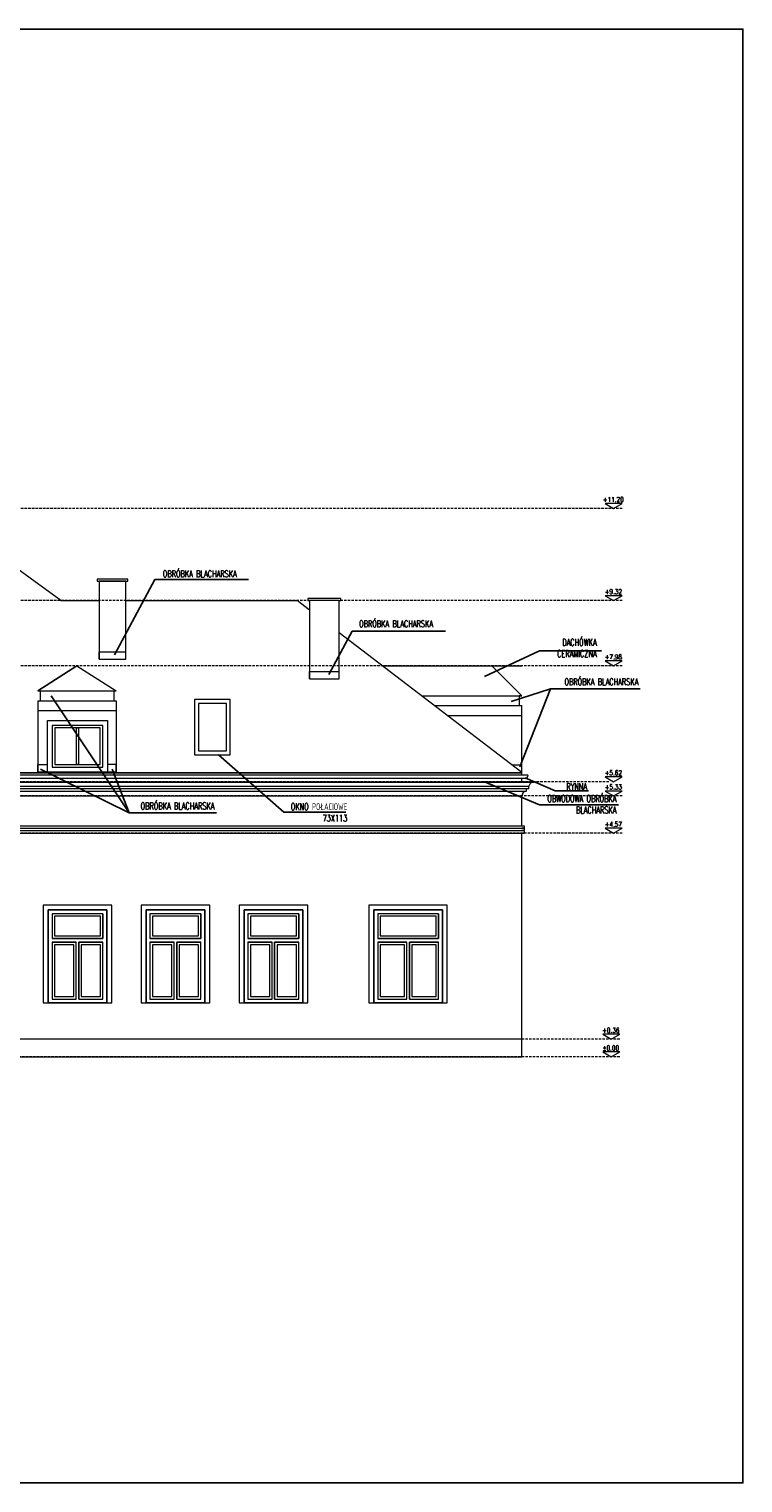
# Model space of a CAD drawing. Header units: millimetres. Extents: x 7740 to 32518, y 10334 to 16936.
# Tile 11 of 16: x 27437 to 28895, y 13966 to 16936. Entities that reach past the tile are written whole.
import ezdxf
from ezdxf.enums import TextEntityAlignment as Align

# ---------------------------------------------------------------- set-up
doc = ezdxf.new("R2010")
doc.units = ezdxf.units.MM
doc.linetypes.add('HIDDEN', pattern=[0.375, 0.25, -0.125])
doc.layers.get('0').update_dxf_attribs({"color": 9})
for name, color, linetype, lineweight in [('!MODUS_OPIS', 9, 'Continuous', 13), ('Opis', 9, 'Continuous', 25), ('Widok', 9, 'Continuous', 15)]:
    doc.layers.add(name, color=color, linetype=linetype, lineweight=lineweight)
doc.styles.add('TXT', font='simplex.shx', dxfattribs={"width": 0.8})

msp = doc.modelspace()

# ---------------------------------------------------------------- linework, layer by layer
at = {"layer": '!MODUS_OPIS', "linetype": 'HIDDEN', "ltscale": 20}
for points in [[(28648.1, 15956.6), (24932.6, 15956.6)], [(28648.1, 15768.3), (24932.6, 15768.3)], [(28648.1, 15635), (24932.6, 15635)], [(28621.1, 15398.3), (26222, 15398.3)], [(28648.1, 15369.3), (26222, 15369.3)], [(28648.1, 15293.3), (26222, 15293.3)], [(28643.1, 14872.3), (24927.6, 14872.3)], [(28643.1, 14836.3), (24927.6, 14836.3)]]:
    msp.add_lwpolyline(points, dxfattribs=at)
at = {"layer": '!MODUS_OPIS'}
for points in [[(28630.8, 15956.6), (28648.1, 15966.6), (28613.5, 15966.6)], [(28630.8, 15768.3), (28648.1, 15778.3), (28613.5, 15778.3)], [(28630.8, 15635), (28648.1, 15645), (28613.5, 15645)], [(28630.8, 15398.3), (28648.1, 15408.3), (28613.5, 15408.3)], [(28630.8, 15369.3), (28648.1, 15379.3), (28613.5, 15379.3)], [(28630.8, 15293.3), (28648.1, 15303.3), (28613.5, 15303.3)], [(28625.8, 14872.3), (28643.1, 14882.3), (28608.5, 14882.3)], [(28625.8, 14836.3), (28643.1, 14846.3), (28608.5, 14846.3)]]:
    msp.add_lwpolyline(points, close=True, dxfattribs=at)
for points in [[(24694.7, 14835.8), (24694.7, 16935.8), (28894.7, 16935.8), (28894.7, 13965.8), (24694.7, 13965.8), (24694.7, 16935.8)], [(25837.8, 15416.3), (28443.1, 15416.3)]]:
    msp.add_lwpolyline(points)
at = {"layer": 'Opis', "ltscale": 0.7}
for points in [[(27693.9, 15811.3), (27611.4, 15657.2)], [(27885.2, 15811.3), (27693.9, 15811.3)], [(28097.2, 15706.1), (28049.6, 15617.2)], [(28287.7, 15706.1), (28097.2, 15706.1)], [(28367.2, 15612.9), (28479.2, 15665.4), (28605.8, 15665.4)], [(27641.4, 15334.8), (27482.6, 15573.8)], [(28501.9, 15588), (28421.7, 15561.9)], [(28501.9, 15588), (28439.2, 15428.8)], [(28501.9, 15588), (28501.9, 15588), (28684.9, 15588)], [(27823.8, 15453.3), (27957.5, 15335.9), (28084.1, 15335.9)], [(27641.4, 15334.8), (27460.6, 15423.7)], [(27606.9, 15424), (27641.4, 15334.8), (27819.8, 15334.8)], [(28367.2, 15398.3), (28479.2, 15351.3), (28640.5, 15351.3)], [(28511.7, 15379.9), (28449.9, 15406.1)], [(28511.7, 15379.9), (28511.7, 15379.9), (28579.4, 15379.9)]]:
    msp.add_lwpolyline(points, dxfattribs=at)
at = {"layer": 'Widok'}
for p, q in [((27504, 15146.3), (27466.1, 15146.3)), ((27466.1, 15146.3), (27466.1, 14946.3)), ((27476.1, 14946.3), (27476.1, 15136.3)), ((27476.1, 15136.3), (27504, 15136.3)), ((27504, 15136.3), (27476.1, 15136.3)), ((27476.1, 15136.3), (27476.1, 14946.3)), ((27504, 15128.3), (27484.1, 15128.3)), ((27484.1, 15128.3), (27484.1, 15078.3)), ((27504, 15128.3), (27484.1, 15128.3)), ((27484.1, 15128.3), (27484.1, 15078.3)), ((27504, 15123.3), (27489.1, 15123.3)), ((27489.1, 15123.3), (27489.1, 15083.3)), ((27557.6, 15146.3), (27504, 15146.3)), ((27504, 15136.3), (27557.6, 15136.3)), ((27557.6, 15136.3), (27504, 15136.3)), ((27557.6, 15128.3), (27504, 15128.3)), ((27557.6, 15128.3), (27504, 15128.3)), ((27557.6, 15123.3), (27504, 15123.3)), ((27606.1, 15146.3), (27557.6, 15146.3)), ((27557.6, 15136.3), (27596.1, 15136.3)), ((27596.1, 15136.3), (27557.6, 15136.3)), ((27588.1, 15128.3), (27557.6, 15128.3)), ((27588.1, 15128.3), (27557.6, 15128.3)), ((27583.1, 15123.3), (27557.6, 15123.3)), ((27583.1, 15083.3), (27583.1, 15123.3)), ((27588.1, 15078.3), (27588.1, 15128.3)), ((27588.1, 15128.3), (27588.1, 15078.3)), ((27588.1, 15078.3), (27588.1, 15128.3)), ((27596.1, 15136.3), (27596.1, 14946.3)), ((27596.1, 14946.3), (27596.1, 15136.3)), ((27606.1, 14946.3), (27606.1, 15146.3)), ((27704, 15146.3), (27666.1, 15146.3)), ((27666.1, 15146.3), (27666.1, 14946.3)), ((27676.1, 14946.3), (27676.1, 15136.3)), ((27676.1, 15136.3), (27704, 15136.3)), ((27704, 15136.3), (27676.1, 15136.3)), ((27676.1, 15136.3), (27676.1, 14946.3)), ((27704, 15128.3), (27684.1, 15128.3)), ((27684.1, 15128.3), (27684.1, 15078.3)), ((27704, 15128.3), (27684.1, 15128.3)), ((27684.1, 15128.3), (27684.1, 15078.3)), ((27704, 15123.3), (27689.1, 15123.3)), ((27689.1, 15123.3), (27689.1, 15083.3)), ((27757.6, 15146.3), (27704, 15146.3)), ((27704, 15136.3), (27757.6, 15136.3)), ((27757.6, 15136.3), (27704, 15136.3)), ((27757.6, 15128.3), (27704, 15128.3)), ((27757.6, 15128.3), (27704, 15128.3)), ((27757.6, 15123.3), (27704, 15123.3)), ((27806.1, 15146.3), (27757.6, 15146.3)), ((27757.6, 15136.3), (27796.1, 15136.3)), ((27796.1, 15136.3), (27757.6, 15136.3)), ((27788.1, 15128.3), (27757.6, 15128.3)), ((27788.1, 15128.3), (27757.6, 15128.3)), ((27783.1, 15123.3), (27757.6, 15123.3)), ((27783.1, 15083.3), (27783.1, 15123.3)), ((27788.1, 15078.3), (27788.1, 15128.3)), ((27788.1, 15128.3), (27788.1, 15078.3)), ((27788.1, 15078.3), (27788.1, 15128.3)), ((27796.1, 15136.3), (27796.1, 14946.3)), ((27796.1, 14946.3), (27796.1, 15136.3)), ((27806.1, 14946.3), (27806.1, 15146.3)), ((27904, 15146.3), (27866.1, 15146.3)), ((27866.1, 15146.3), (27866.1, 14946.3)), ((27876.1, 14946.3), (27876.1, 15136.3)), ((27876.1, 15136.3), (27904, 15136.3)), ((27904, 15136.3), (27876.1, 15136.3)), ((27876.1, 15136.3), (27876.1, 14946.3)), ((27904, 15128.3), (27884.1, 15128.3)), ((27884.1, 15128.3), (27884.1, 15078.3)), ((27904, 15128.3), (27884.1, 15128.3)), ((27884.1, 15128.3), (27884.1, 15078.3)), ((27904, 15123.3), (27889.1, 15123.3)), ((27889.1, 15123.3), (27889.1, 15083.3)), ((27957.6, 15146.3), (27904, 15146.3)), ((27904, 15136.3), (27957.6, 15136.3)), ((27957.6, 15136.3), (27904, 15136.3)), ((27957.6, 15128.3), (27904, 15128.3)), ((27957.6, 15128.3), (27904, 15128.3)), ((27957.6, 15123.3), (27904, 15123.3)), ((28006.1, 15146.3), (27957.6, 15146.3)), ((27957.6, 15136.3), (27996.1, 15136.3)), ((27996.1, 15136.3), (27957.6, 15136.3)), ((27988.1, 15128.3), (27957.6, 15128.3)), ((27988.1, 15128.3), (27957.6, 15128.3)), ((27983.1, 15123.3), (27957.6, 15123.3)), ((27983.1, 15083.3), (27983.1, 15123.3)), ((27988.1, 15078.3), (27988.1, 15128.3)), ((27988.1, 15128.3), (27988.1, 15078.3)), ((27988.1, 15078.3), (27988.1, 15128.3)), ((27996.1, 15136.3), (27996.1, 14946.3)), ((27996.1, 14946.3), (27996.1, 15136.3)), ((28006.1, 14946.3), (28006.1, 15146.3)), ((27504, 15078.3), (27484.1, 15078.3)), ((27484.1, 15078.3), (27504, 15078.3)), ((27484.1, 15070.3), (27484.1, 14954.3)), ((27484.1, 15070.3), (27504, 15070.3)), ((27504, 15070.3), (27484.1, 15070.3)), ((27484.1, 15070.3), (27484.1, 14954.3)), ((27489.1, 15083.3), (27504, 15083.3)), ((27504, 15065.3), (27489.1, 15065.3)), ((27489.1, 15065.3), (27489.1, 14959.3)), ((27504, 15083.3), (27557.6, 15083.3)), ((27557.6, 15078.3), (27504, 15078.3)), ((27504, 15078.3), (27557.6, 15078.3)), ((27504, 15070.3), (27533.6, 15070.3)), ((27533.6, 15070.3), (27504, 15070.3)), ((27528.6, 15065.3), (27504, 15065.3)), ((27528.6, 14959.3), (27528.6, 15065.3)), ((27533.6, 14954.3), (27533.6, 15070.3)), ((27533.6, 14954.3), (27533.6, 15070.3)), ((27538.6, 15070.3), (27557.6, 15070.3)), ((27538.6, 14954.3), (27538.6, 15070.3)), ((27557.6, 15070.3), (27538.6, 15070.3)), ((27538.6, 15070.3), (27538.6, 14954.3)), ((27557.6, 15065.3), (27543.6, 15065.3)), ((27543.6, 15065.3), (27543.6, 14959.3)), ((27583.1, 15065.3), (27548.3, 15065.3)), ((27557.6, 15083.3), (27583.1, 15083.3)), ((27588.1, 15078.3), (27557.6, 15078.3)), ((27557.6, 15078.3), (27588.1, 15078.3)), ((27557.6, 15070.3), (27588.1, 15070.3)), ((27588.1, 15070.3), (27557.6, 15070.3)), ((27583.1, 14959.3), (27583.1, 15065.3)), ((27588.1, 14954.3), (27588.1, 15070.3)), ((27588.1, 14954.3), (27588.1, 15070.3)), ((27704, 15078.3), (27684.1, 15078.3)), ((27684.1, 15078.3), (27704, 15078.3)), ((27684.1, 15070.3), (27684.1, 14954.3)), ((27684.1, 15070.3), (27704, 15070.3)), ((27704, 15070.3), (27684.1, 15070.3)), ((27684.1, 15070.3), (27684.1, 14954.3)), ((27689.1, 15083.3), (27704, 15083.3)), ((27704, 15065.3), (27689.1, 15065.3)), ((27689.1, 15065.3), (27689.1, 14959.3)), ((27704, 15083.3), (27757.6, 15083.3)), ((27757.6, 15078.3), (27704, 15078.3)), ((27704, 15078.3), (27757.6, 15078.3)), ((27704, 15070.3), (27733.6, 15070.3)), ((27733.6, 15070.3), (27704, 15070.3)), ((27728.6, 15065.3), (27704, 15065.3)), ((27728.6, 14959.3), (27728.6, 15065.3)), ((27733.6, 14954.3), (27733.6, 15070.3)), ((27733.6, 14954.3), (27733.6, 15070.3)), ((27738.6, 15070.3), (27757.6, 15070.3)), ((27738.6, 14954.3), (27738.6, 15070.3)), ((27757.6, 15070.3), (27738.6, 15070.3)), ((27738.6, 15070.3), (27738.6, 14954.3)), ((27757.6, 15065.3), (27743.6, 15065.3)), ((27743.6, 15065.3), (27743.6, 14959.3)), ((27783.1, 15065.3), (27748.3, 15065.3)), ((27757.6, 15083.3), (27783.1, 15083.3)), ((27788.1, 15078.3), (27757.6, 15078.3)), ((27757.6, 15078.3), (27788.1, 15078.3)), ((27757.6, 15070.3), (27788.1, 15070.3)), ((27788.1, 15070.3), (27757.6, 15070.3)), ((27783.1, 14959.3), (27783.1, 15065.3)), ((27788.1, 14954.3), (27788.1, 15070.3)), ((27788.1, 14954.3), (27788.1, 15070.3)), ((27904, 15078.3), (27884.1, 15078.3)), ((27884.1, 15078.3), (27904, 15078.3)), ((27884.1, 15070.3), (27884.1, 14954.3)), ((27884.1, 15070.3), (27904, 15070.3)), ((27904, 15070.3), (27884.1, 15070.3)), ((27884.1, 15070.3), (27884.1, 14954.3)), ((27889.1, 15083.3), (27904, 15083.3)), ((27904, 15065.3), (27889.1, 15065.3)), ((27889.1, 15065.3), (27889.1, 14959.3)), ((27904, 15083.3), (27957.6, 15083.3)), ((27957.6, 15078.3), (27904, 15078.3)), ((27904, 15078.3), (27957.6, 15078.3)), ((27904, 15070.3), (27933.6, 15070.3)), ((27933.6, 15070.3), (27904, 15070.3)), ((27928.6, 15065.3), (27904, 15065.3)), ((27928.6, 14959.3), (27928.6, 15065.3)), ((27933.6, 14954.3), (27933.6, 15070.3)), ((27933.6, 14954.3), (27933.6, 15070.3)), ((27938.6, 15070.3), (27957.6, 15070.3)), ((27938.6, 14954.3), (27938.6, 15070.3)), ((27957.6, 15070.3), (27938.6, 15070.3)), ((27938.6, 15070.3), (27938.6, 14954.3)), ((27957.6, 15065.3), (27943.6, 15065.3)), ((27943.6, 15065.3), (27943.6, 14959.3)), ((27983.1, 15065.3), (27948.3, 15065.3)), ((27957.6, 15083.3), (27983.1, 15083.3)), ((27988.1, 15078.3), (27957.6, 15078.3)), ((27957.6, 15078.3), (27988.1, 15078.3)), ((27957.6, 15070.3), (27988.1, 15070.3)), ((27988.1, 15070.3), (27957.6, 15070.3)), ((27983.1, 14959.3), (27983.1, 15065.3)), ((27988.1, 14954.3), (27988.1, 15070.3)), ((27988.1, 14954.3), (27988.1, 15070.3)), ((27466.1, 14946.3), (27504, 14946.3)), ((27504, 14946.3), (27476.1, 14946.3)), ((27476.1, 14946.3), (27504, 14946.3)), ((27484.1, 14954.3), (27504, 14954.3)), ((27484.1, 14954.3), (27504, 14954.3)), ((27489.1, 14959.3), (27504, 14959.3)), ((27504, 14959.3), (27528.6, 14959.3)), ((27504, 14954.3), (27533.6, 14954.3)), ((27504, 14954.3), (27533.6, 14954.3)), ((27557.6, 14946.3), (27504, 14946.3)), ((27504, 14946.3), (27557.6, 14946.3)), ((27504, 14946.3), (27557.6, 14946.3)), ((27538.6, 14954.3), (27557.6, 14954.3)), ((27538.6, 14954.3), (27557.6, 14954.3)), ((27543.6, 14959.3), (27557.6, 14959.3)), ((27557.6, 14959.3), (27583.1, 14959.3)), ((27557.6, 14954.3), (27588.1, 14954.3)), ((27557.6, 14954.3), (27588.1, 14954.3)), ((27596.1, 14946.3), (27557.6, 14946.3)), ((27557.6, 14946.3), (27596.1, 14946.3)), ((27557.6, 14946.3), (27606.1, 14946.3)), ((27666.1, 14946.3), (27704, 14946.3)), ((27704, 14946.3), (27676.1, 14946.3)), ((27676.1, 14946.3), (27704, 14946.3)), ((27684.1, 14954.3), (27704, 14954.3)), ((27684.1, 14954.3), (27704, 14954.3)), ((27689.1, 14959.3), (27704, 14959.3)), ((27704, 14959.3), (27728.6, 14959.3)), ((27704, 14954.3), (27733.6, 14954.3)), ((27704, 14954.3), (27733.6, 14954.3)), ((27757.6, 14946.3), (27704, 14946.3)), ((27704, 14946.3), (27757.6, 14946.3)), ((27704, 14946.3), (27757.6, 14946.3)), ((27738.6, 14954.3), (27757.6, 14954.3)), ((27738.6, 14954.3), (27757.6, 14954.3)), ((27743.6, 14959.3), (27757.6, 14959.3)), ((27757.6, 14959.3), (27783.1, 14959.3)), ((27757.6, 14954.3), (27788.1, 14954.3)), ((27757.6, 14954.3), (27788.1, 14954.3)), ((27796.1, 14946.3), (27757.6, 14946.3)), ((27757.6, 14946.3), (27796.1, 14946.3)), ((27757.6, 14946.3), (27806.1, 14946.3)), ((27866.1, 14946.3), (27904, 14946.3)), ((27904, 14946.3), (27876.1, 14946.3)), ((27876.1, 14946.3), (27904, 14946.3)), ((27884.1, 14954.3), (27904, 14954.3)), ((27884.1, 14954.3), (27904, 14954.3)), ((27889.1, 14959.3), (27904, 14959.3)), ((27904, 14959.3), (27928.6, 14959.3)), ((27904, 14954.3), (27933.6, 14954.3)), ((27904, 14954.3), (27933.6, 14954.3)), ((27957.6, 14946.3), (27904, 14946.3)), ((27904, 14946.3), (27957.6, 14946.3)), ((27904, 14946.3), (27957.6, 14946.3)), ((27938.6, 14954.3), (27957.6, 14954.3)), ((27938.6, 14954.3), (27957.6, 14954.3)), ((27943.6, 14959.3), (27957.6, 14959.3)), ((27957.6, 14959.3), (27983.1, 14959.3)), ((27957.6, 14954.3), (27988.1, 14954.3)), ((27957.6, 14954.3), (27988.1, 14954.3)), ((27996.1, 14946.3), (27957.6, 14946.3)), ((27957.6, 14946.3), (27996.1, 14946.3)), ((27957.6, 14946.3), (28006.1, 14946.3))]:
    msp.add_line(p, q, dxfattribs=at)
for points in [[(27501.8, 15768.3), (27243.5, 15956.6)], [(27635.1, 15808.3), (27639.1, 15808.3), (27639.1, 15812.3), (27580.1, 15812.3), (27576.1, 15812.3), (27576.1, 15808.3), (27637.1, 15808.3)], [(27580.1, 15808.3), (27580.1, 15648.3), (27635.1, 15648.3), (27635.1, 15808.3), (27580.1, 15808.3)], [(27580.1, 15808.3), (27580.1, 15648.3)], [(28070.1, 15768.3), (28074.1, 15768.3), (28074.1, 15772.3), (28010.1, 15772.3), (28006.1, 15772.3), (28006.1, 15768.3), (28010.1, 15768.3)], [(27501.8, 15768.3), (27580.1, 15768.3)], [(27635.1, 15768.3), (27984.5, 15768.3)], [(28010.1, 15748.6), (27984.5, 15768.3)], [(28010.1, 15768.3), (28010.1, 15608.3), (28070.1, 15608.3), (28070.1, 15768.3), (28010.1, 15768.3), (28010.1, 15608.3)], [(28443.1, 15417.4), (28070.1, 15702.7)], [(27580.1, 15648.3), (27580.1, 15663.3), (27635.1, 15663.3)], [(27534.8, 15635), (27534.8, 15635), (27454.8, 15583.7), (27534.8, 15635), (27614.8, 15583.7)], [(28010.1, 15608.3), (28010.1, 15623.3), (28070.1, 15623.3)], [(28158.7, 15635), (28443.1, 15635)], [(28443.1, 15573.7), (28381.8, 15635)], [(27454.8, 15583.7), (27545, 15583.7)], [(27454.8, 15583.7), (27459.8, 15583.7), (27459.8, 15563.7)], [(27454.8, 15563.7), (27454.8, 15478)], [(27454.8, 15563.7), (27545, 15563.7)], [(27542.5, 15583.7), (27614.8, 15583.7)], [(27542.5, 15563.7), (27615.3, 15563.7)], [(27614.8, 15583.7), (27610.3, 15583.7), (27610.3, 15563.7)], [(27614.9, 15563.7), (27614.9, 15478)], [(27775.1, 15453.3), (27848.1, 15453.3), (27848.1, 15566.3), (27775.1, 15566.3), (27775.1, 15453.3)], [(28238.8, 15573.7), (28443.1, 15573.7)], [(28443.1, 15573.7), (28438.1, 15573.7), (28438.1, 15553.7)], [(27454.8, 15543.7), (27545, 15543.7)], [(27542.5, 15543.7), (27615.3, 15543.7)], [(28265, 15553.7), (28443.1, 15553.7)], [(28291.1, 15533.7), (28443.1, 15533.7)], [(28443.1, 15411.5), (28443.1, 15553.7)], [(27474.6, 15478), (27474.6, 15523.3), (27545, 15523.3)], [(27545, 15513.3), (27484.6, 15513.3)], [(27484.6, 15513.3), (27484.6, 15478)], [(27587.6, 15478), (27587.6, 15513.3), (27484.6, 15513.3), (27484.6, 15478)], [(27582.6, 15478), (27582.6, 15508.3), (27489.6, 15508.3), (27489.6, 15478)], [(27534.1, 15478), (27534.1, 15508.3)], [(27536.1, 15508.3), (27538.1, 15508.3), (27538.1, 15478)], [(27545, 15523.3), (27597.6, 15523.3), (27597.6, 15478)], [(27587.6, 15478), (27587.6, 15513.3), (27545, 15513.3)], [(27454.8, 15478), (27454.8, 15418.3)], [(27474.6, 15418.3), (27474.6, 15478)], [(27484.6, 15478), (27484.6, 15428.3)], [(27484.6, 15478), (27484.6, 15428.3), (27587.6, 15428.3), (27587.6, 15478)], [(27489.6, 15478), (27489.6, 15433.3), (27582.6, 15433.3), (27582.6, 15478)], [(27538.1, 15478), (27538.1, 15433.3), (27534.1, 15433.3), (27534.1, 15478)], [(27587.6, 15428.3), (27587.6, 15478)], [(27597.6, 15478), (27597.6, 15418.3)], [(27614.9, 15478), (27614.9, 15418.3)], [(27454.8, 15418.3), (27454.8, 15433.3), (27474.6, 15433.3)], [(27454.8, 15418.3), (27614.9, 15418.3)], [(27484.6, 15428.3), (27587.6, 15428.3)], [(27614.9, 15418.3), (27614.9, 15433.3), (27597.6, 15433.3)], [(28443.1, 15417.4), (28443.1, 15432.4), (28423.5, 15432.4)], [(28450, 15405), (25844.5, 15405)], [(28455.5, 15411.5), (25850, 15411.5)], [(26222, 15398.3), (28468.1, 15398.3)], [(26222, 15397.3), (28468.1, 15397.3)], [(26222, 15389.3), (28457.9, 15389.3)], [(28443.1, 15397.4), (28443.1, 15405)], [(28444.4, 15411.5), (28443.4, 15411.5)], [(28452.9, 15379.3), (28452.9, 15384.3), (28457.9, 15384.3), (28457.9, 15389.3)], [(28455.4, 15411.5), (28456.4, 15411.5)], [(28468.1, 15397.3), (28468.1, 15398.3)], [(26222, 15384.3), (28457.9, 15384.3)], [(26222, 15379.3), (28452.9, 15379.3)], [(26222, 15369.3), (28443.1, 15369.3)], [(28443.1, 15308.3), (28443.1, 15369.3)], [(26222, 15308.3), (28448.1, 15308.3)], [(26222, 15303.3), (28448.1, 15303.3)], [(26222, 15298.3), (28448.1, 15298.3)], [(28443.1, 15308.3), (28448.1, 15308.3), (28448.1, 15303.3), (28443.1, 15303.3)], [(28443.1, 15303.3), (28448.1, 15303.3), (28448.1, 15298.3), (28443.1, 15298.3)], [(28443.1, 15298.3), (28448.1, 15298.3), (28448.1, 15293.3), (28443.1, 15293.3)], [(26222, 15293.3), (28448.1, 15293.3)], [(28443.1, 14836.3), (28443.1, 15293.3)], [(27606.1, 15146.3), (27466.1, 15146.3)], [(27504, 15146.3), (27486.1, 15146.3)], [(27557.6, 15146.3), (27504, 15146.3)], [(27586.1, 15146.3), (27557.6, 15146.3)], [(27806.1, 15146.3), (27666.1, 15146.3)], [(27704, 15146.3), (27686.1, 15146.3)], [(27757.6, 15146.3), (27704, 15146.3)], [(27786.1, 15146.3), (27757.6, 15146.3)], [(28006.1, 15146.3), (27866.1, 15146.3)], [(27904, 15146.3), (27886.1, 15146.3)], [(27957.6, 15146.3), (27904, 15146.3)], [(27986.1, 15146.3), (27957.6, 15146.3)], [(28281.2, 14946.3), (28141.2, 14946.3), (28141.2, 15136.3), (28281.2, 15136.3)], [(28273.2, 15078.3), (28273.2, 15128.3), (28149.2, 15128.3), (28149.2, 15078.3)], [(28273.2, 15128.3), (28273.2, 15078.3), (28149.2, 15078.3)], [(28281.2, 15136.3), (28281.2, 14946.3)], [(28149.2, 15070.3), (28149.2, 14954.3), (28208.7, 14954.3)], [(28149.2, 15070.3), (28208.7, 15070.3)], [(28208.7, 14954.3), (28208.7, 15070.3)], [(28213.7, 14954.3), (28273.2, 14954.3), (28273.2, 15070.3)], [(28213.7, 15070.3), (28273.2, 15070.3)], [(28213.7, 14954.3), (28213.7, 15070.3)], [(28443.1, 14836.3), (28443.1, 14872.3), (26222, 14872.3)], [(25012.1, 14836.3), (28443.1, 14836.3)]]:
    msp.add_lwpolyline(points, dxfattribs=at)
for points in [[(27783.1, 15461.3), (27840.1, 15461.3), (27840.1, 15558.3), (27783.1, 15558.3)], [(28291.2, 15146.3), (28131.2, 15146.3), (28131.2, 14946.3), (28291.2, 14946.3)], [(28281.2, 15136.3), (28141.2, 15136.3), (28141.2, 14946.3), (28281.2, 14946.3)], [(28273.2, 15128.3), (28149.2, 15128.3), (28149.2, 15078.3), (28273.2, 15078.3)], [(28268.2, 15123.3), (28154.2, 15123.3), (28154.2, 15083.3), (28268.2, 15083.3)], [(28208.7, 15070.3), (28149.2, 15070.3), (28149.2, 14954.3), (28208.7, 14954.3)], [(28203.7, 15065.3), (28154.2, 15065.3), (28154.2, 14959.3), (28203.7, 14959.3)], [(28273.2, 15070.3), (28213.7, 15070.3), (28213.7, 14954.3), (28273.2, 14954.3)], [(28268.2, 15065.3), (28218.7, 15065.3), (28218.7, 14959.3), (28268.2, 14959.3)]]:
    msp.add_lwpolyline(points, close=True, dxfattribs=at)
for centre, radius, start, end in [((28449.9, 15411.5), 6.5, 270, 0), ((28467.1, 15388.1), 9.23, 96.7637, 174.4187), ((28453.1, 15369.3), 10, 91.5297, 180.0204)]:
    msp.add_arc(centre, radius, start, end, dxfattribs=at)

# ---------------------------------------------------------------- texts
at = {"layer": '!MODUS_OPIS', "style": 'TXT', "width": 0.7}
for s, p in [('+11.20', (28630.1, 15969.8)), ('+9.32', (28630.1, 15781.5)), ('+7.98', (28630.1, 15648.3)), ('+5.62', (28630.1, 15411.5)), ('+5.33', (28630.1, 15382.5)), ('+4.57', (28630.1, 15306.5)), ('+0.36', (28625.1, 14885.5)), ('%%P0.00', (28625.1, 14849.5))]:
    msp.add_text(s, height=10, dxfattribs=at).set_placement(p, align=Align.CENTER)
at = {"layer": 'Opis', "ltscale": 0.7, "char_height": 14, "style": 'TXT'}
for s, insert, attachment_point in [('{\\W0.7;OBRÓBKA BLACHARSKA}', (27710.3, 15830), 1), ('{\\W0.7;OBRÓBKA BLACHARSKA}', (28111.1, 15727.9), 1), ('{\\W0.7;DACHÓWKA\\PCERAMICZNA}', (28595.9, 15690.2), 3), ('{\\W0.7;OBRÓBKA BLACHARSKA}', (28681.1, 15609.4), 3), ('{\\W0.7;RYNNA}', (28576.4, 15395.5), 3), ('{\\W0.7;OBRÓBKA BLACHARSKA}', (27815.8, 15355.6), 3), ('{\\W0.7;OKNO POŁACIOWE\\P73X113}', (28086.9, 15354.3), 3), ('{\\W0.7;OBWODOWA OBRÓBKA \\PBLACHARSKA}', (28636.6, 15370.8), 3)]:
    msp.add_mtext_dynamic_manual_height_columns(s, width=202.848, gutter_width=12.5, heights=[0], dxfattribs=dict(at, insert=insert, attachment_point=attachment_point))

doc.saveas('drawing.dxf')
